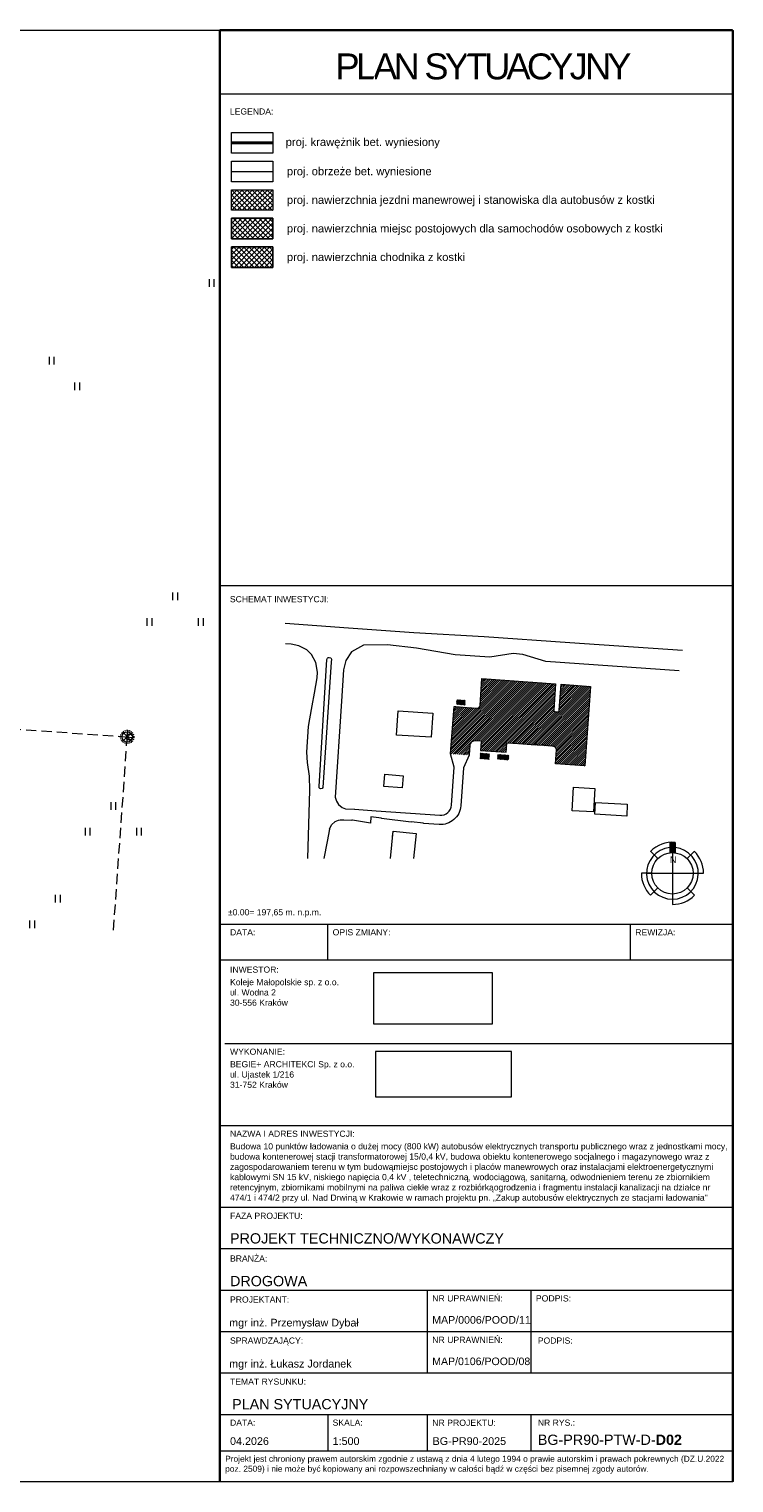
# Model space of a CAD drawing. Header units: metres. Extents: x 3 to 207, y 3 to 145.
# Tile 19 of 19: x 138 to 207, y 3 to 145. Entities that reach past the tile are written whole.
import ezdxf
from ezdxf.enums import TextEntityAlignment as Align

# ---------------------------------------------------------------- set-up
doc = ezdxf.new("R2010")
doc.units = ezdxf.units.M
doc.header["$MEASUREMENT"] = 0
doc.header["$XCLIPFRAME"] = 0
doc.linetypes.add('( Dashed )', pattern=[0.75, 0.5, -0.25])
doc.linetypes.add('DASHEDX2', pattern=[1.5, 1, -0.5])
for name, color, linetype, lineweight in [('0-bloki', 7, 'Continuous', 0), ('_FORMATKI_Nieparzyste', 7, 'Continuous', 13), ('D_00_LEGENDA BR DROGOWA', 7, 'Continuous', 0), ('D_kraweznik_12cm', 7, 'Continuous', 40), ('D_obrzeze_5cm', 200, 'Continuous', 13), ('GUPIKP', 9, 'Continuous', 0), ('PRIMETECH - kan_san_graw_instalacje_zewn', 19, 'EST---KS---', 40), ('T-opisy', 44, 'Continuous', 0), ('T-ramka', 154, 'Continuous', 0)]:
    doc.layers.add(name, color=color, linetype=linetype, lineweight=lineweight)
doc.layers.add('0-POMOCNICZA', color=2, linetype='Continuous', lineweight=0, plot=False)
for name, color, linetype, lineweight, true_color in [('D_szraf_nawierzchnia_jezdnia_kostka', 7, 'Continuous', 0, 0xc0c0c0), ('D_szraf_nawierzchnia_kostka_CHODNIK', 7, 'Continuous', 0, 0xfafad2), ('D_szraf_nawierzchnia_m postojowe kostka', 7, 'Continuous', 0, 0xadd8e6)]:
    doc.layers.add(name, color=color, linetype=linetype, lineweight=lineweight, true_color=true_color)
doc.styles.add('ARIAL LAYOUT', font='arial.ttf')
doc.styles.add('EST_SWK_1_500__', font='arial.ttf', dxfattribs={"height": 1})
doc.styles.get("Standard").update_dxf_attribs({"font": 'txt.shx'})
doc.styles.add('Style-Arial', font='arial.ttf')
doc.linetypes.add('EST---KS---', pattern='A,2.5,-0.22,["ks",EST_SWK_1_500__,S=1,R=0,X=0,Y=-0.36],-1.6', length=4.32)
picture_1 = doc.add_image_def('image1.jpg', size_in_pixel=(1384, 461))
picture_2 = doc.add_image_def('image2.png', size_in_pixel=(343, 147))

# ---------------------------------------------------------------- blocks, each defined once
blk = doc.blocks.new('A$C698B4942')
at = {"layer": 'PRIMETECH - kan_san_graw_instalacje_zewn', "color": 7, "linetype": 'Continuous', "lineweight": 13}
for p, q in [((0, 0.7), (1.3, 0.6)), ((0.16, 0.22), (1.14, 1.08)), ((1.08, 0.16), (0.22, 1.14)), ((0.6, 0), (0.7, 1.3))]:
    blk.add_line(p, q, dxfattribs=at)
at = {"layer": 'PRIMETECH - kan_san_graw_instalacje_zewn', "color": 7, "linetype": 'DASHEDX2', "lineweight": 13, "ltscale": 0.1}
blk.add_circle((0.65, 0.65), 0.65, dxfattribs=at)
at = {"layer": 'PRIMETECH - kan_san_graw_instalacje_zewn', "color": 7, "linetype": 'Continuous', "lineweight": 13}
for centre, radius in [((0.65, 0.65), 0.5), ((0.85, 0.64), 0.3)]:
    blk.add_circle(centre, radius, dxfattribs=at)
blk = doc.blocks.new('D_GSSU')
at = {"color": 0, "linetype": 'ByBlock', "lineweight": -2, "flags": 128}
for points in [[(-0.2567, 0.3617), (-0.2567, -0.3883)], [(0.2433, -0.3883), (0.2433, 0.3617)]]:
    blk.add_lwpolyline(points, dxfattribs=at)

msp = doc.modelspace()

# ---------------------------------------------------------------- hatches: boundary and pattern name
at = {"layer": '0-bloki', "ltscale": 0.505051}
msp.add_hatch(color=7, dxfattribs=at).paths.add_polyline_path([(200.874, 65.844, 0.0417393), (200.368, 65.844), (200.368, 64.828, -0.0627461), (200.874, 64.828)])
at = {"layer": '0-POMOCNICZA', "linetype": 'Continuous', "lineweight": 0, "ltscale": 0.5}
h = msp.add_hatch(dxfattribs=at)
h.set_pattern_fill('ANSI31', style=0, pattern_type=2)
h.set_pattern_definition([(45, (380.6852, 175.27841), (-0.10102788, 0.10102788), [])])
h.paths.add_polyline_path([(179.003, 74.468), (179.003, 74.468), (180.794, 74.341), (180.798, 74.341), (180.798, 74.341), (180.837, 74.882), (180.863, 75.241, -0.4142136), (181.44, 75.741), (181.978, 75.703), (181.914, 74.805), (184.428, 74.626), (184.492, 75.523), (185.624, 75.443), (185.624, 75.443), (187.262, 75.326), (187.273, 75.361), (187.306, 75.389), (187.313, 75.394), (187.333, 75.393), (187.369, 75.39), (187.39, 75.389), (187.396, 75.382), (187.424, 75.35), (187.43, 75.314), (187.909, 75.28), (187.92, 75.315), (187.952, 75.343), (187.959, 75.348), (187.98, 75.347), (188.016, 75.344), (188.036, 75.343), (188.042, 75.336), (188.07, 75.304), (188.076, 75.268), (188.856, 75.212), (188.856, 75.212), (188.982, 75.203, -0.4142136), (189.315, 74.819), (189.221, 73.506), (192.095, 73.301), (192.647, 81.043), (189.774, 81.248), (189.595, 78.734, -0.4142136), (189.402, 78.567), (189.223, 78.58, -0.4142136), (189.056, 78.772), (189.235, 81.286), (182.053, 81.798), (181.866, 79.173, -0.4142136), (181.578, 78.923), (180.601, 78.994), (180.231, 79.019), (179.513, 79.07), (179.332, 79.083), (179.003, 74.469)])
h = msp.add_hatch(dxfattribs=at)
h.set_pattern_fill('ANSI31', style=0, pattern_type=2)
h.set_pattern_definition([(45, (381.24687, 175.84738), (-0.040411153, 0.040411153), [])])
h.paths.add_polyline_path([(183.567, 73.947), (183.601, 74.414), (184.678, 74.337), (184.645, 73.87)])
h.paths.add_polyline_path([(181.857, 73.997), (181.895, 74.536), (182.793, 74.472), (182.754, 73.933)])
h.paths.add_polyline_path([(179.565, 79.283), (180.403, 79.224), (180.436, 79.685), (179.597, 79.745)])
at = {"layer": 'D_szraf_nawierzchnia_jezdnia_kostka', "linetype": 'Continuous', "lineweight": 0}
h = msp.add_hatch(dxfattribs=at)
h.set_pattern_fill('CROSSHATCH', color=256, style=0, pattern_type=2)
h.set_pattern_definition([(45, (160.64372, 128.92243), (-0.247487, 0.247487), []), (315, (160.64372, 128.92243), (0.247487, 0.247487), [])])
h.paths.add_polyline_path([(157.649, 127.451), (161.658, 127.451), (161.658, 129.455), (157.649, 129.455)])
at = {"layer": 'D_szraf_nawierzchnia_kostka_CHODNIK'}
h = msp.add_hatch(dxfattribs=at)
h.set_pattern_fill('CROSSHATCH', color=256, style=0, pattern_type=2)
h.set_pattern_definition([(45, (160.1022, 123.59262), (-0.247487, 0.247487), []), (315, (160.1022, 123.59262), (0.247487, 0.247487), [])])
h.paths.add_polyline_path([(157.649, 121.876), (161.658, 121.876), (161.658, 123.88), (157.649, 123.88)])
at = {"layer": 'D_szraf_nawierzchnia_m postojowe kostka'}
h = msp.add_hatch(dxfattribs=at)
h.set_pattern_fill('CROSSHATCH', color=256, style=0, pattern_type=2)
h.set_pattern_definition([(45, (158.7247, 126.2555), (-0.247487, 0.247487), []), (315, (158.7247, 126.2555), (0.247487, 0.247487), [])])
h.paths.add_polyline_path([(161.658, 124.663), (161.658, 126.668), (157.649, 126.668), (157.649, 124.663)])

# ---------------------------------------------------------------- linework, layer by layer
at = {"layer": '0-bloki', "color": 7, "ltscale": 0.505051}
for p, q in [((200.368, 65.844), (200.368, 64.828)), ((200.874, 65.844), (200.874, 64.828)), ((199.192, 64.253), (198.478, 64.967)), ((200.621, 64.844), (200.621, 60.299)), ((202.049, 64.253), (202.764, 64.967)), ((198.601, 62.824), (197.591, 62.824)), ((198.096, 62.824), (203.146, 62.824)), ((202.641, 62.824), (203.651, 62.824)), ((199.192, 61.396), (198.478, 60.681)), ((202.049, 61.396), (202.764, 60.681)), ((200.621, 60.804), (200.621, 59.794))]:
    msp.add_line(p, q, dxfattribs=at)
msp.add_circle((200.621, 62.824), 2.02, dxfattribs=at)
for radius, start, end in [(2.525, 95.73917, 84.26083), (3.03, 85.21981, 135), (3.03, 360, 45), (3.03, 180, 225), (3.03, 270, 315)]:
    msp.add_arc((200.621, 62.824), radius, start, end, dxfattribs=at)
at = {"layer": '0-POMOCNICZA', "color": 7, "linetype": 'Continuous', "lineweight": 100, "ltscale": 0.5, "flags": 128}
msp.add_lwpolyline([(179.003, 74.468), (179.003, 74.468)], dxfattribs=at)
at = {"layer": 'D_00_LEGENDA BR DROGOWA', "flags": 128}
for points in [[(157.649, 135.03), (161.658, 135.03), (161.658, 133.025), (157.649, 133.025), (157.649, 135.03)], [(157.649, 135.03), (161.658, 135.03), (161.658, 133.025), (157.649, 133.025), (157.649, 135.03)], [(157.649, 132.243), (161.658, 132.243), (161.658, 130.238), (157.649, 130.238), (157.649, 132.243)], [(157.649, 132.243), (161.658, 132.243), (161.658, 130.238), (157.649, 130.238), (157.649, 132.243)], [(157.649, 129.455), (161.658, 129.455), (161.658, 127.451), (157.649, 127.451), (157.649, 129.455)], [(157.649, 126.668), (161.658, 126.668), (161.658, 124.663), (157.649, 124.663), (157.649, 126.668)], [(157.649, 123.88), (161.658, 123.88), (161.658, 121.876), (157.649, 121.876), (157.649, 123.88)]]:
    msp.add_lwpolyline(points, close=True, dxfattribs=at)
at = {"layer": 'D_kraweznik_12cm'}
msp.add_line((157.649, 134.028), (161.658, 134.028), dxfattribs=at)
at = {"layer": 'D_obrzeze_5cm', "color": 7}
msp.add_line((157.649, 131.24), (161.658, 131.24), dxfattribs=at)
at = {"layer": 'D_obrzeze_5cm', "color": 7, "ltscale": 0.5, "flags": 128}
for points in [[(162.886, 87.195), (169.054, 86.766), (175.405, 86.313), (182.286, 85.894), (190.63, 85.315), (201.588, 84.568)], [(165.095, 64.253), (165.294, 70.928), (165.233, 72.292), (165.042, 73.61), (164.985, 74.628), (165.134, 77.131), (165.286, 77.87), (165.496, 79.15), (165.728, 80.392), (165.998, 81.874), (166.01, 82.446), (165.869, 83.383), (165.454, 84.149), (165, 84.602), (164.2, 84.999), (163.472, 85.155), (162.901, 85.2)], [(201.287, 82.56), (188.275, 83.486), (186.035, 84.168), (185.09, 84.263), (182.82, 83.882), (179.459, 84.126), (175.672, 84.781), (172.845, 85.086), (170.513, 85.063), (169.347, 84.416), (168.781, 83.566), (168.555, 82.648), (168.364, 79.592), (167.762, 70.25)], [(167.176, 83.844), (167.313, 83.814), (167.389, 83.684), (167.367, 83.392), (166.551, 71.195), (166.475, 71.081), (166.353, 71.046), (166.258, 71.077), (166.189, 71.157), (166.174, 71.279), (166.939, 83.669), (166.989, 83.795), (167.077, 83.844), (167.176, 83.844)], [(181.978, 75.703), (181.914, 74.805), (184.428, 74.626), (184.492, 75.523)], [(185.624, 75.443), (185.624, 75.443), (184.492, 75.523)], [(188.856, 75.212), (188.076, 75.268), (188.07, 75.304), (188.042, 75.336), (188.036, 75.343), (188.016, 75.344), (187.98, 75.347), (187.959, 75.348), (187.952, 75.343), (187.92, 75.315), (187.909, 75.28), (187.43, 75.314), (187.424, 75.35), (187.396, 75.382), (187.39, 75.389), (187.369, 75.39), (187.333, 75.393), (187.313, 75.394), (187.306, 75.389), (187.273, 75.361), (187.262, 75.326), (185.624, 75.443), (185.624, 75.443)], [(167.762, 70.25), (167.873, 69.85), (168.086, 69.522), (168.418, 69.244), (168.745, 69.115), (169.659, 69.074)], [(167.183, 67.143), (167.378, 67.549), (167.732, 67.873), (168.071, 67.994), (168.243, 68.048), (168.601, 68.033), (169.362, 67.998)], [(167.183, 67.143), (166.959, 65.937), (166.642, 64.253)], [(173.142, 64.253), (173.394, 66.92), (175.626, 66.714), (175.398, 64.253)], [(173.348, 66.402), (173.394, 66.92), (173.409, 66.92)]]:
    msp.add_lwpolyline(points, dxfattribs=at)
for points in [[(179.003, 74.468), (179.003, 74.468), (179.332, 79.083), (179.513, 79.07), (180.231, 79.019), (180.601, 78.994), (181.578, 78.923, 0.4142136), (181.866, 79.173), (182.053, 81.798), (189.235, 81.286), (189.056, 78.772, 0.4142136), (189.223, 78.58), (189.402, 78.567, 0.4142136), (189.595, 78.734), (189.774, 81.248), (192.647, 81.043), (192.095, 73.301), (189.221, 73.506), (189.315, 74.819, 0.4142136), (188.982, 75.203), (188.856, 75.212), (188.856, 75.212), (188.856, 75.212)], [(181.978, 75.703), (181.44, 75.741, 0.4142136), (180.863, 75.241), (180.837, 74.882), (180.798, 74.341), (180.798, 74.341), (180.794, 74.341)], [(180.794, 74.341), (180.254, 73.097), (179.992, 69.413, -0.4142136), (177.876, 67.579), (176.356, 67.687), (176.357, 67.702), (175.158, 67.841), (175.151, 67.8), (172.271, 68.163), (172.266, 68.188), (171.236, 68.316), (171.196, 67.719), (169.438, 67.998), (169.362, 67.998)], [(169.642, 69.074), (171.754, 68.917), (177.94, 68.476, 0.4142136), (179.094, 69.477), (179.358, 73.176), (179.003, 74.469)]]:
    msp.add_lwpolyline(points, format="xyb", dxfattribs=at)
for points in [[(173.721, 76.277), (173.881, 78.647), (177.272, 78.419), (177.12, 76.11), (173.721, 76.277)], [(172.586, 72.483), (174.361, 72.338), (174.262, 71.149), (172.487, 71.294), (172.586, 72.483)], [(190.843, 68.924), (190.973, 71.21), (193.061, 71.088), (192.924, 68.802), (190.843, 68.924)], [(193.129, 69.739), (196.223, 69.549), (196.162, 68.406), (193.068, 68.574), (193.129, 69.739)]]:
    msp.add_lwpolyline(points, close=True, dxfattribs=at)
at = {"layer": 'D_szraf_nawierzchnia_kostka_CHODNIK', "flags": 128}
msp.add_lwpolyline([(157.649, 121.876), (161.658, 121.876), (161.658, 123.88), (157.649, 123.88), (157.649, 121.876)], close=True, dxfattribs=at)
at = {"layer": 'D_szraf_nawierzchnia_m postojowe kostka', "flags": 128}
msp.add_lwpolyline([(161.658, 124.663), (161.658, 126.668), (157.649, 126.668), (157.649, 124.663), (161.658, 124.663)], close=True, dxfattribs=at)
at = {"layer": 'PRIMETECH - kan_san_graw_instalacje_zewn', "linetype": '( Dashed )', "lineweight": 13, "ltscale": 2}
for p, q in [((122.66, 77.885), (146.987, 76.151)), ((146.143, 57.282), (147.45, 75.616))]:
    msp.add_line(p, q, dxfattribs=at)
at = {"layer": 'T-ramka', "color": 7, "ltscale": 0.505051}
for p, q in [((156.5, 138.805), (206.5, 138.805)), ((156.5, 90.893), (206.5, 90.893))]:
    msp.add_line(p, q, dxfattribs=at)
at = {"layer": 'T-ramka', "color": 7, "flags": 128}
msp.add_lwpolyline([(206.5, 3.518), (3.5, 3.518), (3.5, 145), (206.5, 145), (206.5, 3.518)], close=True, dxfattribs=at)
at = {"layer": 'T-ramka', "color": 7, "ltscale": 0.505051, "const_width": 0.227, "flags": 128}
for points in [[(156.5, 145), (206.5, 145)], [(156.5, 145), (156.5, 3.518)], [(206.5, 145), (206.5, 3.518)]]:
    msp.add_lwpolyline(points, dxfattribs=at)
at = {"layer": 'T-ramka', "color": 7, "ltscale": 0.505051, "flags": 128}
for points in [[(206.5, 94.423), (206.5, 3.514), (156.5, 3.514), (156.5, 94.423)], [(156.5, 54.379), (206.5, 54.379)], [(156.5, 30.282), (206.5, 30.282)], [(156.5, 26.241), (206.5, 26.241)], [(156.5, 22.201), (206.5, 22.201)], [(176.702, 22.201), (176.702, 18.161)], [(186.803, 22.201), (186.803, 18.161)], [(156.5, 18.161), (206.5, 18.161)], [(176.702, 18.161), (176.702, 14.12)], [(186.803, 18.161), (186.803, 14.12)], [(156.5, 14.12), (206.5, 14.12)], [(156.5, 10.08), (206.5, 10.08)], [(167.036, 10.08), (167.036, 6.544)], [(176.702, 10.08), (176.702, 6.544)], [(186.803, 10.08), (186.803, 6.544)]]:
    msp.add_lwpolyline(points, dxfattribs=at)
at = {"layer": 'T-ramka', "color": 7, "ltscale": 50, "flags": 128}
for points in [[(156.5, 57.879), (206.5, 57.879)], [(167, 57.879), (167, 54.379)], [(196.5, 57.879), (196.5, 54.379)], [(157, 46.241), (206.5, 46.241)], [(156.5, 38.241), (206.5, 38.241)], [(157, 26.241), (206.5, 26.241)], [(157, 10.08), (206.5, 10.08)], [(156.5, 6.544), (206.5, 6.544)]]:
    msp.add_lwpolyline(points, dxfattribs=at)

# ---------------------------------------------------------------- block references
at = {"layer": 'GUPIKP', "linetype": 'Continuous', "lineweight": 13}
for p in [(155.717, 120.379), (140.112, 112.803), (142.612, 110.303), (152.163, 89.837), (149.663, 87.337), (154.663, 87.337), (146.138, 69.41), (143.638, 66.91), (148.638, 66.91), (140.717, 60.379), (138.217, 57.879)]:
    msp.add_blockref('D_GSSU', p, dxfattribs=at)
at = {"layer": 'PRIMETECH - kan_san_graw_instalacje_zewn', "linetype": 'Continuous', "lineweight": 0}
msp.add_blockref('A$C698B4942', (146.835, 75.465), dxfattribs=at)

# ---------------------------------------------------------------- texts
at = {"layer": '0-bloki', "color": 7, "insert": (200.363, 64.48), "char_height": 0.65657, "width": 1.32041, "attachment_point": 1, "rotation": 360}
msp.add_mtext('\\fArial|b0|i0|c238238|p39;N', dxfattribs=at)
at = {"layer": 'D_00_LEGENDA BR DROGOWA', "style": 'Style-Arial'}
for s, p in [('proj. krawężnik bet. wyniesiony', (162.93, 134.499)), ('proj. obrzeże bet. wyniesione', (163.039, 131.646)), ('proj. nawierzchnia jezdni manewrowej i stanowiska dla autobusów z kostki', (163.039, 128.859)), ('proj. nawierzchnia miejsc postojowych dla samochodów osobowych z kostki', (163.039, 126.071)), ('proj. nawierzchnia chodnika z kostki', (163.039, 123.284))]:
    msp.add_text(s, height=0.78, dxfattribs=at).set_placement(p, align=Align.TOP_LEFT)
at = {"layer": 'T-opisy', "color": 7, "insert": (182.022, 142.738), "char_height": 2.52525, "attachment_point": 2, "style": 'ARIAL LAYOUT'}
msp.add_mtext('\\T0.850;PLAN SYTUACYJNY', dxfattribs=at)
at = {"layer": 'T-opisy', "color": 7, "attachment_point": 1, "style": 'ARIAL LAYOUT'}
for s, insert, char_height, width in [('LEGENDA:', (157.487, 137.383), 0.6, 20.77671), ('SCHEMAT INWESTYCJI:', (157.487, 89.846), 0.6, 20.77671), ('%%P0.00= 197,65 m. n.p.m.', (157.294, 59.329), 0.6, 37.83789), ('DATA:', (157.5, 57.379), 0.6, 20.77671), ('OPIS ZMIANY:', (167.5, 57.379), 0.6, 20.77671), ('REWIZJA:', (197, 57.379), 0.6, 20.77671), ('Koleje Małopolskie sp. z o.o.\\Pul. Wodna 2\\P30-556 Kraków', (157.5, 52.517), 0.6, 49.0486), ('INWESTOR:', (157.5, 53.741), 0.6, 20.77671), ('WYKONANIE:', (157.5, 45.741), 0.6, 20.77671), ('BEGIE+ ARCHITEKCI Sp. z o.o.\\Pul. Ujastek 1/216\\P31-752 Kraków', (157.5, 44.517), 0.6, 49.0486), ('NAZWA I ADRES INWESTYCJI:', (157.5, 37.741), 0.6, 20.77671), ('Budowa 10 punktów ładowania o dużej mocy (800 kW) autobusów elektrycznych transportu publicznego wraz z jednostkami mocy, budowa kontenerowej stacji transformatorowej 15/0,4 kV, budowa obiektu kontenerowego socjalnego i magazynowego wraz z zagospodarowaniem terenu w tym budowąmiejsc postojowych i placów manewrowych oraz instalacjami elektroenergetycznymi kablowymi SN 15 kV, niskiego napięcia 0,4 kV , teletechniczną, wodociągową, sanitarną, odwodnieniem terenu ze zbiornikiem retencyjnym, zbiornikami mobilnymi na paliwa ciekłe wraz z rozbiórkąogrodzenia i fragmentu instalacji kanalizacji na działce nr 474/1 i 474/2 przy ul. Nad Drwiną w Krakowie w ramach projektu pn. „Zakup autobusów elektrycznych ze stacjami ładowania"', (157.5, 36.517), 0.6, 48.4715), ('FAZA PROJEKTU:', (157.5, 29.741), 0.6, 20.77671), ('PROJEKT TECHNICZNO/WYKONAWCZY', (157.5, 27.741), 1, 29.67391), ('BRANŻA:', (157.5, 25.58), 0.6, 20.77671), ('DROGOWA', (157.5, 23.58), 1, 20.77671), ('PROJEKTANT:', (157.5, 21.58), 0.6, 20.77671), ('NR UPRAWNIEŃ:', (177.207, 21.696), 0.60606, 20.98658), ('PODPIS:', (187.308, 21.696), 0.6061, 20.98658), ('mgr inż. Przemysław Dybał', (157.415, 19.403), 0.75, 20.77671), ('MAP/0006/POOD/11', (177.205, 19.667), 0.74076, 20.52076), ('SPRAWDZAJĄCY:', (157.5, 17.58), 0.6, 20.77671), ('NR UPRAWNIEŃ:', (177.207, 17.655), 0.60606, 20.98658), ('PODPIS:', (187.5, 17.58), 0.6, 20.77671), ('MAP/0106/POOD/08', (177.205, 15.625), 0.73715, 20.42066), ('mgr inż. Łukasz Jordanek', (157.415, 15.403), 0.75, 20.77671), ('TEMAT RYSUNKU:', (157.5, 13.58), 0.6, 20.77671), ('PLAN SYTUACYJNY', (157.704, 11.58), 1, 48.79579), ('DATA:', (157.5, 9.58), 0.6, 20.77671), ('SKALA:', (167.5, 9.58), 0.6, 20.77671), ('NR PROJEKTU:', (177.207, 9.575), 0.60606, 20.98658), ('NR RYS.:', (187.5, 9.58), 0.6, 20.77671), ('04.2026', (157.5, 7.855), 0.75, 20.77671), ('1:500', (167.5, 7.855), 0.75, 9.5), ('BG-PR90-2025', (177.244, 7.855), 0.75, 20.77671), ('BG-PR90-PTW-D-\\fArial|b1|i0|c238238|p39;D02', (187.5, 8.111), 1, 19), ('Projekt jest chroniony prawem autorskim zgodnie z ustawą z dnia 4 lutego 1994 o prawie autorskim i prawach pokrewnych (DZ.U.2022 poz. 2509) i nie może być kopiowany ani rozpowszechniany w całości bądź w części bez pisemnej zgody autorów.', (157.025, 6.049), 0.584445, 49.85211)]:
    msp.add_mtext(s, dxfattribs=dict(at, insert=insert, char_height=char_height, width=width))

# ---------------------------------------------------------------- pictures from other files: only their frames are drawn
at = {"layer": '_FORMATKI_Nieparzyste', "color": 7, "linetype": 'Continuous', "lineweight": 0}
image = msp.add_image(picture_2, insert=(171.483, 48.158), size_in_units=(11.598, 4.971), dxfattribs=at)
image.set_boundary_path([(-0.5, -0.5), (-0.5, 146.5), (342.5, 146.5), (342.5, -0.5), (-0.5, -0.5)])
image = msp.add_image(picture_1, insert=(171.678, 41.042), size_in_units=(13.249, 4.413), dxfattribs=at)
image.set_boundary_path([(-0.5, -0.5), (-0.5, 460.5), (1383.5, 460.5), (1383.5, -0.5), (-0.5, -0.5)])

doc.saveas('drawing.dxf')
